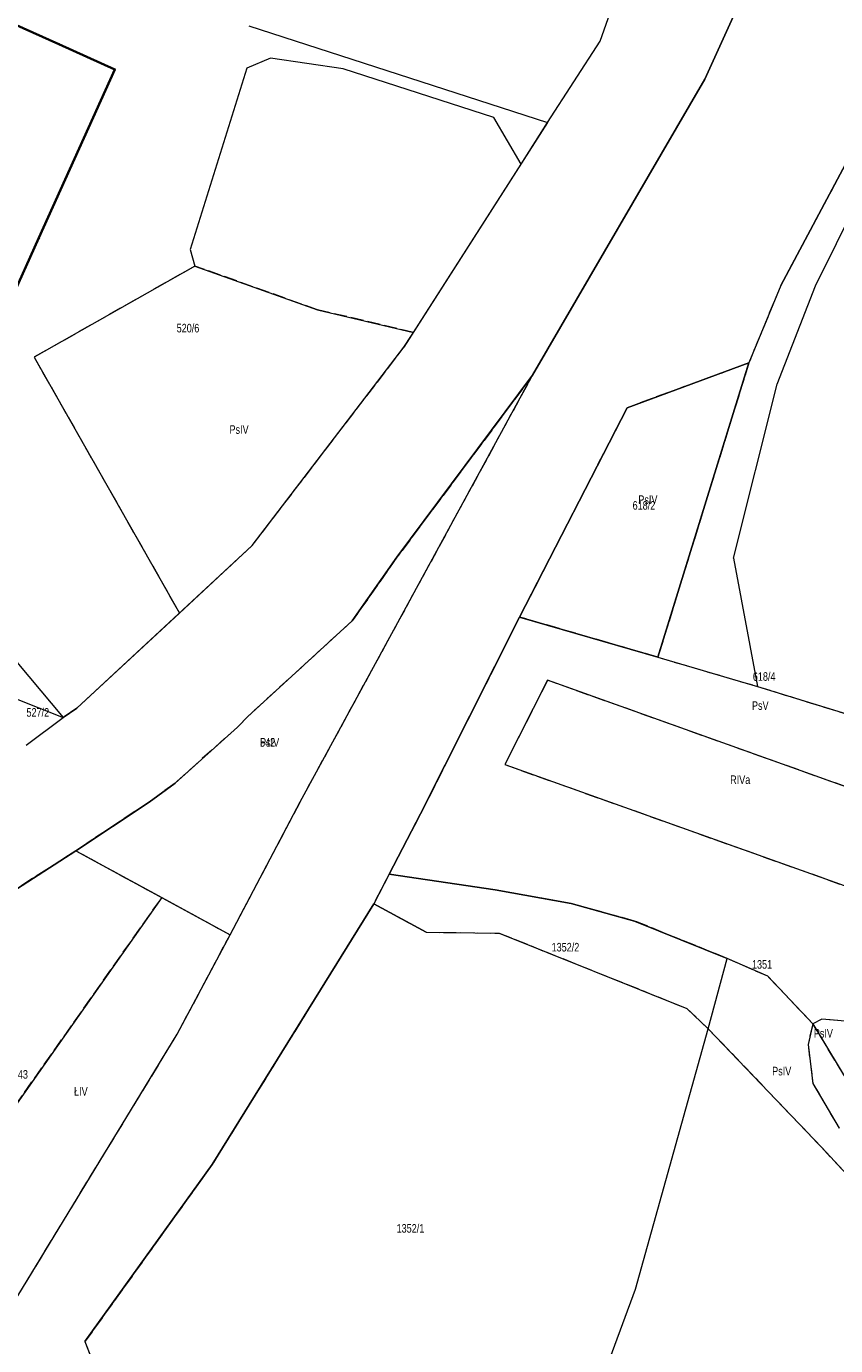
# Model space of a CAD drawing. Header units: metres. Extents: x 7496145 to 7500200, y 5498500 to 5502080.
# Tile 89 of 202: x 7498172 to 7498314, y 5500227 to 5500458. Entities that reach past the tile are written whole.
import ezdxf

# ---------------------------------------------------------------- set-up
doc = ezdxf.new("R2010")
doc.units = ezdxf.units.M
doc.header["$MEASUREMENT"] = 0
for name, pattern in [('2.25_0.75', [3, 2.25, -0.75]), ('219-1000', [0]), ('egug-1000', [0])]:
    doc.linetypes.add(name, pattern=pattern)
doc.layers.get('0').update_dxf_attribs({"color": 2, "linetype": 'CONTINUOUS', "lineweight": 5})
for name, color, linetype in [('209-oznaczenie konturu klasyfikacyjnego', 7, 'CONTINUOUS'), ('211-numer działki ewidencyjnej', 7, 'CONTINUOUS'), ('217-kontur klasyfikacyjny', 7, 'CONTINUOUS'), ('218-kontur użytku gruntowego', 7, 'CONTINUOUS'), ('219-działka ewidencyjna', 7, 'CONTINUOUS'), ('312-budynek ewidencyjny', 7, 'CONTINUOUS'), ('Punkt budynku', 7, 'CONTINUOUS')]:
    doc.layers.add(name, color=color, linetype=linetype)
doc.styles.get("Standard").update_dxf_attribs({"font": 'Working1250', "width": 0.75})

# ---------------------------------------------------------------- blocks, each defined once
blk = doc.blocks.new('PUNKTBUD')
at = {"color": 0}
blk.add_circle((0, 0), 0.09, dxfattribs=at)

msp = doc.modelspace()

# ---------------------------------------------------------------- linework, layer by layer
at = {"layer": '217-kontur klasyfikacyjny', "color": 3, "linetype": '2.25_0.75', "lineweight": 18, "flags": 128}
for points in [[(7498321.73, 5500445.32), (7498304.21, 5500412.52)], [(7498201.69, 5500415.92), (7498173.56, 5500399.98)], [(7498223.15, 5500408.27), (7498201.69, 5500415.92)], [(7498304.21, 5500412.52), (7498298.63, 5500398.96)], [(7498239.94, 5500404.31), (7498223.15, 5500408.27)], [(7498238.28, 5500401.71), (7498239.94, 5500404.31)], [(7498211.73, 5500367.04), (7498238.28, 5500401.71)], [(7498173.56, 5500399.98), (7498198.99, 5500355.22)], [(7498298.63, 5500398.96), (7498277.31, 5500391.13)], [(7498298.63, 5500398.96), (7498282.7, 5500347.49)], [(7498220.1, 5500322.16), (7498260.8, 5500396.84)], [(7498260.8, 5500396.84), (7498237.05, 5500364.97)], [(7498277.31, 5500391.13), (7498258.52, 5500354.51)], [(7498198.99, 5500355.22), (7498211.73, 5500367.04)], [(7498237.05, 5500364.97), (7498229.24, 5500353.87)], [(7498258.52, 5500354.51), (7498241.17, 5500320.07)], [(7498282.7, 5500347.49), (7498258.52, 5500354.51)], [(7498229.24, 5500353.87), (7498210.93, 5500337.12)], [(7498282.7, 5500347.49), (7498300.17, 5500342.36)], [(7498263.4, 5500343.45), (7498255.94, 5500328.7)], [(7498332.78, 5500318.69), (7498263.4, 5500343.45)], [(7498300.17, 5500342.36), (7498329.95, 5500333.19)], [(7498210.93, 5500337.12), (7498209.12, 5500335.27)], [(7498209.12, 5500335.27), (7498198.26, 5500325.48)], [(7498255.94, 5500328.7), (7498322, 5500305.16)], [(7498198.26, 5500325.48), (7498193.7, 5500322.15)], [(7498193.7, 5500322.15), (7498180.85, 5500313.63)], [(7498207.84, 5500298.94), (7498220.1, 5500322.16)], [(7498241.17, 5500320.07), (7498235.68, 5500309.52)], [(7498180.85, 5500313.63), (7498163.98, 5500302.76)], [(7498180.85, 5500313.63), (7498195.91, 5500305.44)], [(7498235.68, 5500309.52), (7498232.98, 5500304.35)], [(7498254.24, 5500306.77), (7498235.68, 5500309.52)], [(7498267.55, 5500304.38), (7498254.24, 5500306.77)], [(7498151.14, 5500241.93), (7498195.91, 5500305.44)], [(7498195.91, 5500305.44), (7498207.84, 5500298.94)], [(7498232.98, 5500304.35), (7498204.71, 5500258.72)], [(7498232.98, 5500304.35), (7498242.19, 5500299.38)], [(7498278.63, 5500301.34), (7498267.55, 5500304.38)], [(7498294.84, 5500294.79), (7498278.63, 5500301.34)], [(7498198.61, 5500281.56), (7498207.84, 5500298.94)], [(7498242.19, 5500299.38), (7498254.94, 5500299.22)], [(7498254.94, 5500299.22), (7498287.76, 5500286.06)], [(7498301.93, 5500291.67), (7498294.84, 5500294.79)], [(7498309.84, 5500283.36), (7498301.93, 5500291.67)], [(7498287.76, 5500286.06), (7498291.54, 5500282.5)], [(7498309.84, 5500283.36), (7498309, 5500279.74)], [(7498311.42, 5500284.16), (7498309.84, 5500283.36)], [(7498321.44, 5500264.13), (7498309.84, 5500283.36)], [(7498318.87, 5500283.54), (7498311.42, 5500284.16)], [(7498170.71, 5500235.78), (7498198.61, 5500281.56)], [(7498291.54, 5500282.5), (7498311.35, 5500261.75)], [(7498309, 5500279.74), (7498309.83, 5500272.91)], [(7498309.83, 5500272.91), (7498314.45, 5500265.12)], [(7498311.35, 5500261.75), (7498328.84, 5500242.96)], [(7498204.71, 5500258.72), (7498182.44, 5500227.76)], [(7498182.44, 5500227.76), (7498184.54, 5500222.47)]]:
    msp.add_lwpolyline(points, dxfattribs=at)
at = {"layer": '218-kontur użytku gruntowego', "color": 3, "linetype": 'egug-1000', "lineweight": 18, "flags": 128}
for points in [[(7498315.14, 5500501.93), (7498290.91, 5500448.6)], [(7498272.63, 5500455.27), (7498284.79, 5500489.82)], [(7498263.42, 5500441.01), (7498272.63, 5500455.27)], [(7498214.94, 5500452.28), (7498210.8, 5500450.55)], [(7498227.63, 5500450.41), (7498214.94, 5500452.28)], [(7498210.8, 5500450.55), (7498200.87, 5500418.82)], [(7498253.98, 5500441.93), (7498227.63, 5500450.41)], [(7498290.91, 5500448.6), (7498260.8, 5500396.84)], [(7498321.73, 5500445.32), (7498304.21, 5500412.52)], [(7498258.78, 5500433.76), (7498253.98, 5500441.93)], [(7498258.78, 5500433.76), (7498263.42, 5500441.01)], [(7498239.94, 5500404.31), (7498258.78, 5500433.76)], [(7498200.87, 5500418.82), (7498201.69, 5500415.92)], [(7498201.69, 5500415.92), (7498173.56, 5500399.98)], [(7498201.69, 5500415.92), (7498223.15, 5500408.27)], [(7498304.21, 5500412.52), (7498298.63, 5500398.96)], [(7498223.15, 5500408.27), (7498239.94, 5500404.31)], [(7498238.28, 5500401.71), (7498239.94, 5500404.31)], [(7498211.73, 5500367.04), (7498238.28, 5500401.71)], [(7498173.56, 5500399.98), (7498198.99, 5500355.22)], [(7498298.63, 5500398.96), (7498277.31, 5500391.13)], [(7498298.63, 5500398.96), (7498282.7, 5500347.49)], [(7498220.1, 5500322.16), (7498260.8, 5500396.84)], [(7498260.8, 5500396.84), (7498237.05, 5500364.97)], [(7498277.31, 5500391.13), (7498258.52, 5500354.51)], [(7498148.55, 5500372.83), (7498178.65, 5500336.95)], [(7498198.99, 5500355.22), (7498211.73, 5500367.04)], [(7498237.05, 5500364.97), (7498229.24, 5500353.87)], [(7498181.02, 5500338.55), (7498198.99, 5500355.22)], [(7498258.52, 5500354.51), (7498241.17, 5500320.07)], [(7498258.52, 5500354.51), (7498282.7, 5500347.49)], [(7498229.24, 5500353.87), (7498210.93, 5500337.12)], [(7498282.7, 5500347.49), (7498300.17, 5500342.36)], [(7498263.4, 5500343.45), (7498255.94, 5500328.7)], [(7498332.78, 5500318.69), (7498263.4, 5500343.45)], [(7498300.17, 5500342.36), (7498329.95, 5500333.19)], [(7498178.65, 5500336.95), (7498181.02, 5500338.55)], [(7498210.93, 5500337.12), (7498209.12, 5500335.27)], [(7498209.12, 5500335.27), (7498198.26, 5500325.48)], [(7498255.94, 5500328.7), (7498322, 5500305.16)], [(7498198.26, 5500325.48), (7498193.7, 5500322.15)], [(7498193.7, 5500322.15), (7498180.85, 5500313.63)], [(7498207.84, 5500298.94), (7498220.1, 5500322.16)], [(7498241.17, 5500320.07), (7498235.68, 5500309.52)], [(7498180.85, 5500313.63), (7498163.98, 5500302.76)], [(7498180.85, 5500313.63), (7498195.91, 5500305.44)], [(7498235.68, 5500309.52), (7498232.98, 5500304.35)], [(7498254.24, 5500306.77), (7498235.68, 5500309.52)], [(7498267.55, 5500304.38), (7498254.24, 5500306.77)], [(7498195.91, 5500305.44), (7498151.14, 5500241.93)], [(7498195.91, 5500305.44), (7498207.84, 5500298.94)], [(7498232.98, 5500304.35), (7498204.71, 5500258.72)], [(7498232.98, 5500304.35), (7498242.19, 5500299.38)], [(7498278.63, 5500301.34), (7498267.55, 5500304.38)], [(7498294.84, 5500294.79), (7498278.63, 5500301.34)], [(7498198.61, 5500281.56), (7498207.84, 5500298.94)], [(7498242.19, 5500299.38), (7498254.94, 5500299.22)], [(7498254.94, 5500299.22), (7498287.76, 5500286.06)], [(7498301.93, 5500291.67), (7498294.84, 5500294.79)], [(7498309.84, 5500283.36), (7498301.93, 5500291.67)], [(7498287.76, 5500286.06), (7498291.54, 5500282.5)], [(7498309.84, 5500283.36), (7498309, 5500279.74)], [(7498311.42, 5500284.16), (7498309.84, 5500283.36)], [(7498309.84, 5500283.36), (7498321.44, 5500264.13)], [(7498318.87, 5500283.54), (7498311.42, 5500284.16)], [(7498170.71, 5500235.78), (7498198.61, 5500281.56)], [(7498291.54, 5500282.5), (7498311.35, 5500261.75)], [(7498309, 5500279.74), (7498309.83, 5500272.91)], [(7498309.83, 5500272.91), (7498314.45, 5500265.12)], [(7498311.35, 5500261.75), (7498328.84, 5500242.96)], [(7498204.71, 5500258.72), (7498182.44, 5500227.76)], [(7498182.44, 5500227.76), (7498184.54, 5500222.47)]]:
    msp.add_lwpolyline(points, dxfattribs=at)
at = {"layer": '219-działka ewidencyjna', "color": 3, "linetype": '219-1000', "lineweight": 18, "flags": 128}
for points in [[(7498290.91, 5500448.6), (7498315.14, 5500501.93)], [(7498272.63, 5500455.27), (7498284.79, 5500489.82)], [(7498272.63, 5500455.27), (7498284.79, 5500489.82)], [(7498211.15, 5500457.93), (7498263.42, 5500441.01)], [(7498310.27, 5500412.43), (7498332.23, 5500456.63)], [(7498263.42, 5500441.01), (7498272.63, 5500455.27)], [(7498263.42, 5500441.01), (7498272.63, 5500455.27)], [(7498260.8, 5500396.84), (7498290.91, 5500448.6)], [(7498304.21, 5500412.52), (7498321.73, 5500445.32)], [(7498304.21, 5500412.52), (7498321.73, 5500445.32)], [(7498263.42, 5500441.01), (7498238.28, 5500401.71)], [(7498263.42, 5500441.01), (7498238.28, 5500401.71)], [(7498304.21, 5500412.52), (7498298.63, 5500398.96)], [(7498304.21, 5500412.52), (7498298.63, 5500398.96)], [(7498303.6, 5500395.27), (7498310.27, 5500412.43)], [(7498211.73, 5500367.04), (7498238.28, 5500401.71)], [(7498211.73, 5500367.04), (7498238.28, 5500401.71)], [(7498277.31, 5500391.13), (7498298.63, 5500398.96)], [(7498277.31, 5500391.13), (7498298.63, 5500398.96)], [(7498282.7, 5500347.49), (7498298.63, 5500398.96)], [(7498220.1, 5500322.16), (7498260.8, 5500396.84)], [(7498220.1, 5500322.16), (7498260.8, 5500396.84)], [(7498237.05, 5500364.97), (7498260.8, 5500396.84)], [(7498295.94, 5500364.84), (7498303.6, 5500395.27)], [(7498258.52, 5500354.51), (7498277.31, 5500391.13)], [(7498258.52, 5500354.51), (7498277.31, 5500391.13)], [(7498148.55, 5500372.83), (7498178.65, 5500336.95)], [(7498181.02, 5500338.55), (7498211.73, 5500367.04)], [(7498181.02, 5500338.55), (7498211.73, 5500367.04)], [(7498229.24, 5500353.87), (7498237.05, 5500364.97)], [(7498295.94, 5500364.84), (7498300.17, 5500342.36)], [(7498241.17, 5500320.07), (7498258.52, 5500354.51)], [(7498241.17, 5500320.07), (7498258.52, 5500354.51)], [(7498282.7, 5500347.49), (7498258.52, 5500354.51)], [(7498210.93, 5500337.12), (7498229.24, 5500353.87)], [(7498282.7, 5500347.49), (7498300.17, 5500342.36)], [(7498165.78, 5500342.02), (7498178.65, 5500336.95)], [(7498300.17, 5500342.36), (7498329.95, 5500333.19)], [(7498181.02, 5500338.55), (7498178.65, 5500336.95)], [(7498181.02, 5500338.55), (7498178.65, 5500336.95)], [(7498172.14, 5500332.13), (7498178.65, 5500336.95)], [(7498172.14, 5500332.13), (7498178.65, 5500336.95)], [(7498209.12, 5500335.27), (7498210.93, 5500337.12)], [(7498198.26, 5500325.48), (7498209.12, 5500335.27)], [(7498193.7, 5500322.15), (7498198.26, 5500325.48)], [(7498180.85, 5500313.63), (7498193.7, 5500322.15)], [(7498207.84, 5500298.94), (7498220.1, 5500322.16)], [(7498207.84, 5500298.94), (7498220.1, 5500322.16)], [(7498235.68, 5500309.52), (7498241.17, 5500320.07)], [(7498235.68, 5500309.52), (7498241.17, 5500320.07)], [(7498163.98, 5500302.76), (7498180.85, 5500313.63)], [(7498180.85, 5500313.63), (7498207.84, 5500298.94)], [(7498235.68, 5500309.52), (7498232.98, 5500304.35)], [(7498235.68, 5500309.52), (7498232.98, 5500304.35)], [(7498235.68, 5500309.52), (7498254.24, 5500306.77)], [(7498254.24, 5500306.77), (7498267.55, 5500304.38)], [(7498204.71, 5500258.72), (7498232.98, 5500304.35)], [(7498204.71, 5500258.72), (7498232.98, 5500304.35)], [(7498242.19, 5500299.38), (7498232.98, 5500304.35)], [(7498267.55, 5500304.38), (7498278.63, 5500301.34)], [(7498278.63, 5500301.34), (7498294.84, 5500294.79)], [(7498198.61, 5500281.56), (7498207.84, 5500298.94)], [(7498198.61, 5500281.56), (7498207.84, 5500298.94)], [(7498242.19, 5500299.38), (7498254.94, 5500299.22)], [(7498254.94, 5500299.22), (7498287.76, 5500286.06)], [(7498291.54, 5500282.5), (7498294.84, 5500294.79)], [(7498301.93, 5500291.67), (7498294.84, 5500294.79)], [(7498301.93, 5500291.67), (7498309.84, 5500283.36)], [(7498287.76, 5500286.06), (7498291.54, 5500282.5)], [(7498309.84, 5500283.36), (7498321.44, 5500264.13)], [(7498170.71, 5500235.78), (7498198.61, 5500281.56)], [(7498170.71, 5500235.78), (7498198.61, 5500281.56)], [(7498278.81, 5500236.91), (7498291.54, 5500282.5)], [(7498291.54, 5500282.5), (7498311.35, 5500261.75)], [(7498311.35, 5500261.75), (7498328.84, 5500242.96)], [(7498182.44, 5500227.76), (7498204.71, 5500258.72)], [(7498182.44, 5500227.76), (7498204.71, 5500258.72)], [(7498260.9, 5500188.44), (7498278.81, 5500236.91)], [(7498182.44, 5500227.76), (7498184.54, 5500222.47)], [(7498182.44, 5500227.76), (7498184.54, 5500222.47)]]:
    msp.add_lwpolyline(points, dxfattribs=at)
at = {"layer": '312-budynek ewidencyjny', "color": 7, "linetype": 'Continuous', "lineweight": 35, "flags": 128}
for points in [[(7498162.46, 5500461.6), (7498177.89, 5500454.73)], [(7498177.89, 5500454.73), (7498187.7, 5500450.31)], [(7498187.7, 5500450.31), (7498174.39, 5500420.83)], [(7498174.39, 5500420.83), (7498169.28, 5500409.57)]]:
    msp.add_lwpolyline(points, dxfattribs=at)

# ---------------------------------------------------------------- block references
at = {"layer": 'Punkt budynku', "color": 5, "linetype": 'Continuous', "lineweight": 13}
for p in [(7498177.89, 5500454.73), (7498187.7, 5500450.31), (7498174.39, 5500420.83)]:
    msp.add_blockref('PUNKTBUD', p, dxfattribs=at)

# ---------------------------------------------------------------- texts
at = {"layer": '209-oznaczenie konturu klasyfikacyjnego', "color": 3, "linetype": 'Continuous', "lineweight": 18, "width": 0.79}
for s, p in [('PsIV', (7498207.75, 5500386.57)), ('PsIV', (7498279.29, 5500374.3)), ('PsV', (7498299.18, 5500338.28)), ('PsIV', (7498213.1, 5500331.83)), ('RIVa', (7498295.36, 5500325.31)), ('PsIV', (7498310, 5500280.95)), ('PsIV', (7498302.71, 5500274.33)), ('ŁIV', (7498180.55, 5500270.78))]:
    msp.add_text(s, height=1.5, dxfattribs=at).set_placement(p)
at = {"layer": '211-numer działki ewidencyjnej', "color": 3, "linetype": 'Continuous', "lineweight": 18, "width": 0.79}
for s, p in [('520/6', (7498198.5, 5500404.31)), ('618/2', (7498278.29, 5500373.3)), ('618/4', (7498299.33, 5500343.36)), ('527/2', (7498172.22, 5500337.08)), ('542', (7498213.1, 5500331.83)), ('1352/2', (7498264.11, 5500296.01)), ('1351', (7498299.18, 5500293)), ('543', (7498169.83, 5500273.76)), ('1352/1', (7498236.99, 5500246.82))]:
    msp.add_text(s, height=1.5, dxfattribs=at).set_placement(p)

doc.saveas('drawing.dxf')
